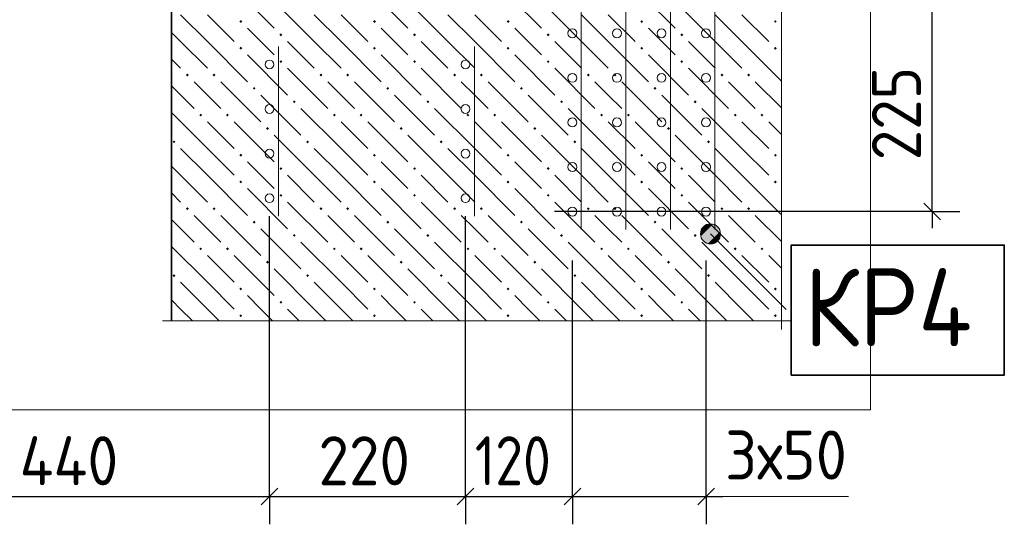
# Model space of a CAD drawing. Header units: millimetres. Extents: x 0 to 50400, y 0 to 35640.
# Tile 6 of 46: x 9580 to 14885, y 4837 to 7554. Entities that reach past the tile are written whole.
import ezdxf

# ---------------------------------------------------------------- set-up
doc = ezdxf.new("R2010")
doc.units = ezdxf.units.MM
for name, color, linetype, lineweight in [('Standard', 7, 'Continuous', 25), ('ЖБ Перекрытие верхний уровень', 7, 'Continuous', 35), ('Общий01', 7, 'Continuous', 13), ('Размерная линия_ общее', 7, 'Continuous', 13), ('Текст_ общее', 7, 'Continuous', 25)]:
    doc.layers.add(name, color=color, linetype=linetype, lineweight=lineweight)
doc.layers.add('Вспомогательная арматура', color=7, linetype='Continuous', lineweight=18, true_color=0x656565)
doc.layers.add('Поперечная арматура', color=7, linetype='Continuous', lineweight=18, true_color=0x5a2814)
doc.layers.add('Размерная выноска', color=7, linetype='Continuous')
doc.styles.add('ISOCPEUR', font='txt')

msp = doc.modelspace()

# ---------------------------------------------------------------- hatches: boundary and pattern name
at = {"layer": 'ЖБ Перекрытие верхний уровень', "linetype": 'Continuous', "lineweight": 18, "transparency": 33554687}
for points in [[(10763.9, 7544.3), (10771.7, 7552.1), (10779.5, 7544.3), (10771.7, 7536.5)], [(11483.9, 7544.3), (11491.7, 7552.1), (11499.5, 7544.3), (11491.7, 7536.5)], [(12203.9, 7544.3), (12211.7, 7552.1), (12219.5, 7544.3), (12211.7, 7536.5)], [(12923.9, 7544.3), (12931.7, 7552.1), (12939.5, 7544.3), (12931.7, 7536.5)], [(13643.9, 7544.3), (13651.7, 7552.1), (13659.5, 7544.3), (13651.7, 7536.5)], [(10979.9, 7472.3), (10987.7, 7480.1), (10995.5, 7472.3), (10987.7, 7464.5)], [(11699.9, 7472.3), (11707.7, 7480.1), (11715.5, 7472.3), (11707.7, 7464.5)], [(12419.9, 7472.3), (12427.7, 7480.1), (12435.5, 7472.3), (12427.7, 7464.5)], [(13139.9, 7472.3), (13147.7, 7480.1), (13155.5, 7472.3), (13147.7, 7464.5)], [(10763.9, 7400.3), (10771.7, 7408.1), (10779.5, 7400.3), (10771.7, 7392.5)], [(11483.9, 7400.3), (11491.7, 7408.1), (11499.5, 7400.3), (11491.7, 7392.5)], [(12203.9, 7400.3), (12211.7, 7408.1), (12219.5, 7400.3), (12211.7, 7392.5)], [(12923.9, 7400.3), (12931.7, 7408.1), (12939.5, 7400.3), (12931.7, 7392.5)], [(13643.9, 7400.3), (13651.7, 7408.1), (13659.5, 7400.3), (13651.7, 7392.5)], [(10979.9, 7328.3), (10987.7, 7336.1), (10995.5, 7328.3), (10987.7, 7320.5)], [(11699.9, 7328.3), (11707.7, 7336.1), (11715.5, 7328.3), (11707.7, 7320.5)], [(12419.9, 7328.3), (12427.7, 7336.1), (12435.5, 7328.3), (12427.7, 7320.5)], [(13139.9, 7328.3), (13147.7, 7336.1), (13155.5, 7328.3), (13147.7, 7320.5)], [(10475.9, 7256.3), (10483.7, 7264.1), (10491.5, 7256.3), (10483.7, 7248.5)], [(10619.9, 7256.3), (10627.7, 7264.1), (10635.5, 7256.3), (10627.7, 7248.5)], [(11195.9, 7256.3), (11203.7, 7264.1), (11211.5, 7256.3), (11203.7, 7248.5)], [(11339.9, 7256.3), (11347.7, 7264.1), (11355.5, 7256.3), (11347.7, 7248.5)], [(11915.9, 7256.3), (11923.7, 7264.1), (11931.5, 7256.3), (11923.7, 7248.5)], [(12059.9, 7256.3), (12067.7, 7264.1), (12075.5, 7256.3), (12067.7, 7248.5)], [(12635.9, 7256.3), (12643.7, 7264.1), (12651.5, 7256.3), (12643.7, 7248.5)], [(12779.9, 7256.3), (12787.7, 7264.1), (12795.5, 7256.3), (12787.7, 7248.5)], [(13355.9, 7256.3), (13363.7, 7264.1), (13371.5, 7256.3), (13363.7, 7248.5)], [(13499.9, 7256.3), (13507.7, 7264.1), (13515.5, 7256.3), (13507.7, 7248.5)], [(10835.9, 7184.3), (10843.7, 7192.1), (10851.5, 7184.3), (10843.7, 7176.5)], [(11555.9, 7184.3), (11563.7, 7192.1), (11571.5, 7184.3), (11563.7, 7176.5)], [(12275.9, 7184.3), (12283.7, 7192.1), (12291.5, 7184.3), (12283.7, 7176.5)], [(12995.9, 7184.3), (13003.7, 7192.1), (13011.5, 7184.3), (13003.7, 7176.5)], [(11051.9, 7112.3), (11059.7, 7120.1), (11067.5, 7112.3), (11059.7, 7104.5)], [(11771.9, 7112.3), (11779.7, 7120.1), (11787.5, 7112.3), (11779.7, 7104.5)], [(12491.9, 7112.3), (12499.7, 7120.1), (12507.5, 7112.3), (12499.7, 7104.5)], [(13211.9, 7112.3), (13219.7, 7120.1), (13227.5, 7112.3), (13219.7, 7104.5)], [(10547.9, 7040.3), (10555.7, 7048.1), (10563.5, 7040.3), (10555.7, 7032.5)], [(10691.9, 7040.3), (10699.7, 7048.1), (10707.5, 7040.3), (10699.7, 7032.5)], [(11267.9, 7040.3), (11275.7, 7048.1), (11283.5, 7040.3), (11275.7, 7032.5)], [(11411.9, 7040.3), (11419.7, 7048.1), (11427.5, 7040.3), (11419.7, 7032.5)], [(11987.9, 7040.3), (11995.7, 7048.1), (12003.5, 7040.3), (11995.7, 7032.5)], [(12131.9, 7040.3), (12139.7, 7048.1), (12147.5, 7040.3), (12139.7, 7032.5)], [(12707.9, 7040.3), (12715.7, 7048.1), (12723.5, 7040.3), (12715.7, 7032.5)], [(12851.9, 7040.3), (12859.7, 7048.1), (12867.5, 7040.3), (12859.7, 7032.5)], [(13427.9, 7040.3), (13435.7, 7048.1), (13443.5, 7040.3), (13435.7, 7032.5)], [(13571.9, 7040.3), (13579.7, 7048.1), (13587.5, 7040.3), (13579.7, 7032.5)], [(10907.9, 6968.3), (10915.7, 6976.1), (10923.5, 6968.3), (10915.7, 6960.5)], [(11627.9, 6968.3), (11635.7, 6976.1), (11643.5, 6968.3), (11635.7, 6960.5)], [(12347.9, 6968.3), (12355.7, 6976.1), (12363.5, 6968.3), (12355.7, 6960.5)], [(13067.9, 6968.3), (13075.7, 6976.1), (13083.5, 6968.3), (13075.7, 6960.5)], [(10403.9, 6896.3), (10411.7, 6904.1), (10419.5, 6896.3), (10411.7, 6888.5)], [(11123.9, 6896.3), (11131.7, 6904.1), (11139.5, 6896.3), (11131.7, 6888.5)], [(11843.9, 6896.3), (11851.7, 6904.1), (11859.5, 6896.3), (11851.7, 6888.5)], [(12563.9, 6896.3), (12571.7, 6904.1), (12579.5, 6896.3), (12571.7, 6888.5)], [(13283.9, 6896.3), (13291.7, 6904.1), (13299.5, 6896.3), (13291.7, 6888.5)], [(10763.9, 6824.3), (10771.7, 6832.1), (10779.5, 6824.3), (10771.7, 6816.5)], [(11483.9, 6824.3), (11491.7, 6832.1), (11499.5, 6824.3), (11491.7, 6816.5)], [(12203.9, 6824.3), (12211.7, 6832.1), (12219.5, 6824.3), (12211.7, 6816.5)], [(12923.9, 6824.3), (12931.7, 6832.1), (12939.5, 6824.3), (12931.7, 6816.5)], [(13643.9, 6824.3), (13651.7, 6832.1), (13659.5, 6824.3), (13651.7, 6816.5)], [(10979.9, 6752.3), (10987.7, 6760.1), (10995.5, 6752.3), (10987.7, 6744.5)], [(11699.9, 6752.3), (11707.7, 6760.1), (11715.5, 6752.3), (11707.7, 6744.5)], [(12419.9, 6752.3), (12427.7, 6760.1), (12435.5, 6752.3), (12427.7, 6744.5)], [(13139.9, 6752.3), (13147.7, 6760.1), (13155.5, 6752.3), (13147.7, 6744.5)], [(10763.9, 6680.3), (10771.7, 6688.1), (10779.5, 6680.3), (10771.7, 6672.5)], [(11483.9, 6680.3), (11491.7, 6688.1), (11499.5, 6680.3), (11491.7, 6672.5)], [(12203.9, 6680.3), (12211.7, 6688.1), (12219.5, 6680.3), (12211.7, 6672.5)], [(12923.9, 6680.3), (12931.7, 6688.1), (12939.5, 6680.3), (12931.7, 6672.5)], [(13643.9, 6680.3), (13651.7, 6688.1), (13659.5, 6680.3), (13651.7, 6672.5)], [(10979.9, 6608.3), (10987.7, 6616.1), (10995.5, 6608.3), (10987.7, 6600.5)], [(11699.9, 6608.3), (11707.7, 6616.1), (11715.5, 6608.3), (11707.7, 6600.5)], [(12419.9, 6608.3), (12427.7, 6616.1), (12435.5, 6608.3), (12427.7, 6600.5)], [(13139.9, 6608.3), (13147.7, 6616.1), (13155.5, 6608.3), (13147.7, 6600.5)], [(10475.9, 6536.3), (10483.7, 6544.1), (10491.5, 6536.3), (10483.7, 6528.5)], [(10619.9, 6536.3), (10627.7, 6544.1), (10635.5, 6536.3), (10627.7, 6528.5)], [(11195.9, 6536.3), (11203.7, 6544.1), (11211.5, 6536.3), (11203.7, 6528.5)], [(11339.9, 6536.3), (11347.7, 6544.1), (11355.5, 6536.3), (11347.7, 6528.5)], [(11915.9, 6536.3), (11923.7, 6544.1), (11931.5, 6536.3), (11923.7, 6528.5)], [(12059.9, 6536.3), (12067.7, 6544.1), (12075.5, 6536.3), (12067.7, 6528.5)], [(12635.9, 6536.3), (12643.7, 6544.1), (12651.5, 6536.3), (12643.7, 6528.5)], [(12779.9, 6536.3), (12787.7, 6544.1), (12795.5, 6536.3), (12787.7, 6528.5)], [(13355.9, 6536.3), (13363.7, 6544.1), (13371.5, 6536.3), (13363.7, 6528.5)], [(13499.9, 6536.3), (13507.7, 6544.1), (13515.5, 6536.3), (13507.7, 6528.5)], [(10835.9, 6464.3), (10843.7, 6472.1), (10851.5, 6464.3), (10843.7, 6456.5)], [(11555.9, 6464.3), (11563.7, 6472.1), (11571.5, 6464.3), (11563.7, 6456.5)], [(12275.9, 6464.3), (12283.7, 6472.1), (12291.5, 6464.3), (12283.7, 6456.5)], [(12995.9, 6464.3), (13003.7, 6472.1), (13011.5, 6464.3), (13003.7, 6456.5)], [(11051.9, 6392.3), (11059.7, 6400.1), (11067.5, 6392.3), (11059.7, 6384.5)], [(11771.9, 6392.3), (11779.7, 6400.1), (11787.5, 6392.3), (11779.7, 6384.5)], [(12491.9, 6392.3), (12499.7, 6400.1), (12507.5, 6392.3), (12499.7, 6384.5)], [(13211.9, 6392.3), (13219.7, 6400.1), (13227.5, 6392.3), (13219.7, 6384.5)], [(10547.9, 6320.3), (10555.7, 6328.1), (10563.5, 6320.3), (10555.7, 6312.5)], [(10691.9, 6320.3), (10699.7, 6328.1), (10707.5, 6320.3), (10699.7, 6312.5)], [(11267.9, 6320.3), (11275.7, 6328.1), (11283.5, 6320.3), (11275.7, 6312.5)], [(11411.9, 6320.3), (11419.7, 6328.1), (11427.5, 6320.3), (11419.7, 6312.5)], [(11987.9, 6320.3), (11995.7, 6328.1), (12003.5, 6320.3), (11995.7, 6312.5)], [(12131.9, 6320.3), (12139.7, 6328.1), (12147.5, 6320.3), (12139.7, 6312.5)], [(12707.9, 6320.3), (12715.7, 6328.1), (12723.5, 6320.3), (12715.7, 6312.5)], [(12851.9, 6320.3), (12859.7, 6328.1), (12867.5, 6320.3), (12859.7, 6312.5)], [(13427.9, 6320.3), (13435.7, 6328.1), (13443.5, 6320.3), (13435.7, 6312.5)], [(13571.9, 6320.3), (13579.7, 6328.1), (13587.5, 6320.3), (13579.7, 6312.5)], [(10907.9, 6248.3), (10915.7, 6256.1), (10923.5, 6248.3), (10915.7, 6240.5)], [(11627.9, 6248.3), (11635.7, 6256.1), (11643.5, 6248.3), (11635.7, 6240.5)], [(12347.9, 6248.3), (12355.7, 6256.1), (12363.5, 6248.3), (12355.7, 6240.5)], [(13067.9, 6248.3), (13075.7, 6256.1), (13083.5, 6248.3), (13075.7, 6240.5)], [(10403.9, 6176.3), (10411.7, 6184.1), (10419.5, 6176.3), (10411.7, 6168.5)], [(11123.9, 6176.3), (11131.7, 6184.1), (11139.5, 6176.3), (11131.7, 6168.5)], [(11843.9, 6176.3), (11851.7, 6184.1), (11859.5, 6176.3), (11851.7, 6168.5)], [(12563.9, 6176.3), (12571.7, 6184.1), (12579.5, 6176.3), (12571.7, 6168.5)], [(13283.9, 6176.3), (13291.7, 6184.1), (13299.5, 6176.3), (13291.7, 6168.5)], [(10763.9, 6104.3), (10771.7, 6112.1), (10779.5, 6104.3), (10771.7, 6096.5)], [(11483.9, 6104.3), (11491.7, 6112.1), (11499.5, 6104.3), (11491.7, 6096.5)], [(12203.9, 6104.3), (12211.7, 6112.1), (12219.5, 6104.3), (12211.7, 6096.5)], [(12923.9, 6104.3), (12931.7, 6112.1), (12939.5, 6104.3), (12931.7, 6096.5)], [(13643.9, 6104.3), (13651.7, 6112.1), (13659.5, 6104.3), (13651.7, 6096.5)], [(10979.9, 6032.3), (10987.7, 6040.1), (10995.5, 6032.3), (10987.7, 6024.5)], [(11699.9, 6032.3), (11707.7, 6040.1), (11715.5, 6032.3), (11707.7, 6024.5)], [(12419.9, 6032.3), (12427.7, 6040.1), (12435.5, 6032.3), (12427.7, 6024.5)], [(13139.9, 6032.3), (13147.7, 6040.1), (13155.5, 6032.3), (13147.7, 6024.5)], [(10763.9, 5960.3), (10771.7, 5968.1), (10779.5, 5960.3), (10771.7, 5952.5)], [(11483.9, 5960.3), (11491.7, 5968.1), (11499.5, 5960.3), (11491.7, 5952.5)], [(12203.9, 5960.3), (12211.7, 5968.1), (12219.5, 5960.3), (12211.7, 5952.5)], [(12923.9, 5960.3), (12931.7, 5968.1), (12939.5, 5960.3), (12931.7, 5952.5)], [(13643.9, 5960.3), (13651.7, 5968.1), (13659.5, 5960.3), (13651.7, 5952.5)]]:
    msp.add_hatch(color=7, dxfattribs=at).paths.add_polyline_path(points, flags=16)
at = {"layer": 'Общий01', "linetype": 'Continuous', "lineweight": 13, "transparency": 33554687}
for points in [[(13250.4, 6414.6), (13288.5, 6452.8), (13264.1, 6439.1)], [(13288.5, 6452.8), (13250.4, 6414.6), (13250.4, 6387.1)], [(13288.5, 6452.8), (13250.4, 6387.1), (13316, 6452.8)], [(13316, 6452.8), (13250.4, 6387.1), (13264.1, 6362.7)], [(13316, 6452.8), (13264.1, 6362.7), (13340.5, 6439.1)], [(13340.5, 6439.1), (13264.1, 6362.7), (13288.5, 6349)], [(13340.5, 6439.1), (13288.5, 6349), (13354.2, 6414.6)], [(13354.2, 6414.6), (13288.5, 6349), (13316, 6349)], [(13354.2, 6414.6), (13316, 6349), (13354.2, 6387.1)], [(13354.2, 6387.1), (13316, 6349), (13340.5, 6362.7)]]:
    msp.add_hatch(color=7, dxfattribs=at).paths.add_polyline_path(points)

# ---------------------------------------------------------------- linework, layer by layer
at = {"layer": 'Standard', "color": 7, "linetype": 'Continuous', "lineweight": 25, "transparency": 33554687}
for p, q in [((14541, 6475.9), (14451, 6565.9)), ((10881.3, 4942.1), (10971.3, 5032.1)), ((11937.3, 4942.1), (12027.3, 5032.1)), ((12513.3, 4942.1), (12603.3, 5032.1)), ((13233.3, 4942.1), (13323.3, 5032.1))]:
    msp.add_line(p, q, dxfattribs=at)
at = {"layer": 'Standard', "color": 251, "linetype": 'Continuous', "lineweight": -3, "true_color": 0x656565, "transparency": 33554687}
for p, q in [((14496, 6520.9), (12462.3, 6520.9)), ((14496, 6520.9), (14346, 6520.9)), ((14496, 6520.9), (14646, 6520.9)), ((10926.3, 4987.1), (10926.3, 5137.1)), ((11982.3, 4987.1), (11982.3, 5137.1)), ((12558.3, 4987.1), (12558.3, 5137.1)), ((13278.3, 4987.1), (13278.3, 5137.1)), ((10926.3, 4987.1), (10926.3, 4837.1)), ((11982.3, 4987.1), (11982.3, 4837.1)), ((12558.3, 4987.1), (12558.3, 4837.1)), ((13278.3, 4987.1), (13278.3, 4837.1))]:
    msp.add_line(p, q, dxfattribs=at)
at = {"layer": 'Standard', "color": 7, "linetype": 'Continuous', "lineweight": -3, "transparency": 33554687}
for p, q in [((14496, 6520.9), (14496, 6430.9)), ((8814.3, 4987.1), (10926.3, 4987.1)), ((10926.3, 4987.1), (11982.3, 4987.1)), ((11982.3, 4987.1), (12558.3, 4987.1)), ((12558.3, 4987.1), (13278.3, 4987.1)), ((13278.3, 4987.1), (13368.3, 4987.1))]:
    msp.add_line(p, q, dxfattribs=at)
at = {"layer": 'Standard', "color": 254, "linetype": 'Continuous', "lineweight": 18, "true_color": 0xc4c4ff, "transparency": 33554687}
msp.add_lwpolyline([(5275.6, 5453.4), (14164.3, 5453.4), (14164.3, 10794.6), (5275.6, 10794.6), (5275.6, 5453.4)], dxfattribs=at)
at = {"layer": 'Standard', "color": 7, "linetype": 'Continuous', "lineweight": -3, "transparency": 33554687}
msp.add_lwpolyline([(14496, 6520.9), (14496, 6702.6), (14496, 6702.6), (14496, 7600.9)], dxfattribs=at)
at = {"layer": 'Standard', "color": 251, "linetype": 'Continuous', "lineweight": -3, "true_color": 0x656565, "transparency": 33554687}
for points in [[(10926.3, 4987.1), (10926.3, 5007.6), (10926.3, 5007.6), (10926.3, 5007.6), (10926.3, 5007.6), (10926.3, 5029), (10926.3, 5029), (10926.3, 6496.9)], [(11982.3, 4987.1), (11982.3, 5007.5), (11982.3, 5007.5), (11982.3, 5033.2), (11982.3, 5033.2), (11982.3, 6496.9)], [(12558.3, 4987.1), (12558.3, 5035.4), (12558.3, 5035.4), (12558.3, 6256.9)], [(13278.3, 4987.1), (13278.3, 5038.3), (13278.3, 5038.3), (13278.3, 6256.9)]]:
    msp.add_lwpolyline(points, dxfattribs=at)
at = {"layer": 'Вспомогательная арматура', "color": 251, "linetype": 'Continuous', "lineweight": 18, "true_color": 0x656565, "transparency": 33554687}
for p, q in [((12606.3, 9976.9), (12606.3, 6424.9)), ((12606.3, 9976.9), (12606.3, 6424.9)), ((12846.3, 9976.9), (12846.3, 6424.9)), ((12846.3, 9976.9), (12846.3, 6424.9)), ((13086.3, 9976.9), (13086.3, 6424.9)), ((13086.3, 9976.9), (13086.3, 6424.9)), ((13326.3, 9976.9), (13326.3, 6424.9)), ((13326.3, 9976.9), (13326.3, 6424.9)), ((10974.3, 7408.9), (10974.3, 6496.9)), ((10974.3, 7408.9), (10974.3, 6496.9)), ((12030.3, 7408.9), (12030.3, 6496.9)), ((12030.3, 7408.9), (12030.3, 6496.9))]:
    msp.add_line(p, q, dxfattribs=at)
at = {"layer": 'ЖБ Перекрытие верхний уровень', "color": 9, "linetype": 'Continuous', "lineweight": 18, "true_color": 0xc7c7c7, "transparency": 33554687}
for p, q in [((10735.7, 7724.3), (10951.7, 7508.3)), ((11455.7, 7724.3), (11671.7, 7508.3)), ((12175.7, 7724.3), (12391.7, 7508.3)), ((12895.7, 7724.3), (13111.7, 7508.3)), ((11167.7, 7436.3), (10951.7, 7652.3)), ((11887.7, 7436.3), (11671.7, 7652.3)), ((12607.7, 7436.3), (12391.7, 7652.3)), ((13327.7, 7436.3), (13111.7, 7652.3)), ((10447.7, 7580.3), (10591.7, 7436.3)), ((10591.7, 7580.3), (10735.7, 7436.3)), ((11167.7, 7580.3), (11311.7, 7436.3)), ((11311.7, 7580.3), (11455.7, 7436.3)), ((11887.7, 7580.3), (12031.7, 7436.3)), ((12031.7, 7580.3), (12175.7, 7436.3)), ((12607.7, 7580.3), (12751.7, 7436.3)), ((12751.7, 7580.3), (12895.7, 7436.3)), ((13327.7, 7580.3), (13471.7, 7436.3)), ((13471.7, 7580.3), (13615.7, 7436.3)), ((10447.7, 7436.3), (10398.3, 7485.7)), ((10879.7, 7436.3), (10807.7, 7508.3)), ((11599.7, 7436.3), (11527.7, 7508.3)), ((12319.7, 7436.3), (12247.7, 7508.3)), ((13039.7, 7436.3), (12967.7, 7508.3)), ((10447.7, 7436.3), (10591.7, 7292.3)), ((10591.7, 7436.3), (10807.7, 7220.3)), ((10951.7, 7364.3), (10879.7, 7436.3)), ((11023.7, 7436.3), (11167.7, 7292.3)), ((11167.7, 7436.3), (11311.7, 7292.3)), ((11311.7, 7436.3), (11527.7, 7220.3)), ((11671.7, 7364.3), (11599.7, 7436.3)), ((11743.7, 7436.3), (11887.7, 7292.3)), ((11887.7, 7436.3), (12031.7, 7292.3)), ((12031.7, 7436.3), (12247.7, 7220.3)), ((12391.7, 7364.3), (12319.7, 7436.3)), ((12463.7, 7436.3), (12607.7, 7292.3)), ((12607.7, 7436.3), (12751.7, 7292.3)), ((12751.7, 7436.3), (12967.7, 7220.3)), ((13111.7, 7364.3), (13039.7, 7436.3)), ((13183.7, 7436.3), (13327.7, 7292.3)), ((13327.7, 7436.3), (13471.7, 7292.3)), ((13471.7, 7436.3), (13684.3, 7223.7)), ((10398.3, 7341.7), (10447.7, 7292.3)), ((10807.7, 7364.3), (11023.7, 7148.3)), ((11527.7, 7364.3), (11743.7, 7148.3)), ((12247.7, 7364.3), (12463.7, 7148.3)), ((12967.7, 7364.3), (13183.7, 7148.3)), ((11023.7, 7292.3), (11239.7, 7076.3)), ((11743.7, 7292.3), (11959.7, 7076.3)), ((12463.7, 7292.3), (12679.7, 7076.3)), ((13183.7, 7292.3), (13399.7, 7076.3)), ((10591.7, 7148.3), (10519.7, 7220.3)), ((10663.7, 7220.3), (10879.7, 7004.3)), ((11311.7, 7148.3), (11239.7, 7220.3)), ((11383.7, 7220.3), (11599.7, 7004.3)), ((12031.7, 7148.3), (11959.7, 7220.3)), ((12103.7, 7220.3), (12319.7, 7004.3)), ((12751.7, 7148.3), (12679.7, 7220.3)), ((12823.7, 7220.3), (13039.7, 7004.3)), ((13471.7, 7148.3), (13399.7, 7220.3)), ((13543.7, 7220.3), (13684.3, 7079.7)), ((10398.3, 7197.7), (10519.7, 7076.3)), ((10663.7, 7076.3), (10591.7, 7148.3)), ((10879.7, 7148.3), (11095.7, 6932.3)), ((11383.7, 7076.3), (11311.7, 7148.3)), ((11599.7, 7148.3), (11815.7, 6932.3)), ((12103.7, 7076.3), (12031.7, 7148.3)), ((12319.7, 7148.3), (12535.7, 6932.3)), ((12823.7, 7076.3), (12751.7, 7148.3)), ((13039.7, 7148.3), (13255.7, 6932.3)), ((13543.7, 7076.3), (13471.7, 7148.3)), ((11311.7, 6860.3), (11095.7, 7076.3)), ((12031.7, 6860.3), (11815.7, 7076.3)), ((12751.7, 6860.3), (12535.7, 7076.3)), ((13471.7, 6860.3), (13255.7, 7076.3)), ((10591.7, 6860.3), (10398.3, 7053.7)), ((10591.7, 7004.3), (10735.7, 6860.3)), ((10735.7, 7004.3), (10951.7, 6788.3)), ((11311.7, 7004.3), (11455.7, 6860.3)), ((11455.7, 7004.3), (11671.7, 6788.3)), ((12031.7, 7004.3), (12175.7, 6860.3)), ((12175.7, 7004.3), (12391.7, 6788.3)), ((12751.7, 7004.3), (12895.7, 6860.3)), ((12895.7, 7004.3), (13111.7, 6788.3)), ((13471.7, 7004.3), (13615.7, 6860.3)), ((13615.7, 7004.3), (13684.3, 6935.7)), ((11167.7, 6716.3), (10951.7, 6932.3)), ((11887.7, 6716.3), (11671.7, 6932.3)), ((12607.7, 6716.3), (12391.7, 6932.3)), ((13327.7, 6716.3), (13111.7, 6932.3)), ((10447.7, 6860.3), (10591.7, 6716.3)), ((10591.7, 6860.3), (10735.7, 6716.3)), ((11167.7, 6860.3), (11311.7, 6716.3)), ((11311.7, 6860.3), (11455.7, 6716.3)), ((11887.7, 6860.3), (12031.7, 6716.3)), ((12031.7, 6860.3), (12175.7, 6716.3)), ((12607.7, 6860.3), (12751.7, 6716.3)), ((12751.7, 6860.3), (12895.7, 6716.3)), ((13327.7, 6860.3), (13471.7, 6716.3)), ((13471.7, 6860.3), (13615.7, 6716.3)), ((10447.7, 6716.3), (10398.3, 6765.7)), ((10879.7, 6716.3), (10807.7, 6788.3)), ((11599.7, 6716.3), (11527.7, 6788.3)), ((12319.7, 6716.3), (12247.7, 6788.3)), ((13039.7, 6716.3), (12967.7, 6788.3)), ((10447.7, 6716.3), (10591.7, 6572.3)), ((10591.7, 6716.3), (10807.7, 6500.3)), ((10951.7, 6644.3), (10879.7, 6716.3)), ((11023.7, 6716.3), (11167.7, 6572.3)), ((11167.7, 6716.3), (11311.7, 6572.3)), ((11311.7, 6716.3), (11527.7, 6500.3)), ((11671.7, 6644.3), (11599.7, 6716.3)), ((11743.7, 6716.3), (11887.7, 6572.3)), ((11887.7, 6716.3), (12031.7, 6572.3)), ((12031.7, 6716.3), (12247.7, 6500.3)), ((12391.7, 6644.3), (12319.7, 6716.3)), ((12463.7, 6716.3), (12607.7, 6572.3)), ((12607.7, 6716.3), (12751.7, 6572.3)), ((12751.7, 6716.3), (12967.7, 6500.3)), ((13111.7, 6644.3), (13039.7, 6716.3)), ((13183.7, 6716.3), (13327.7, 6572.3)), ((13327.7, 6716.3), (13471.7, 6572.3)), ((13471.7, 6716.3), (13684.3, 6503.7)), ((10807.7, 6644.3), (11023.7, 6428.3)), ((11527.7, 6644.3), (11743.7, 6428.3)), ((12247.7, 6644.3), (12463.7, 6428.3)), ((12967.7, 6644.3), (13183.7, 6428.3)), ((10398.3, 6621.7), (10447.7, 6572.3)), ((11023.7, 6572.3), (11239.7, 6356.3)), ((11743.7, 6572.3), (11959.7, 6356.3)), ((12463.7, 6572.3), (12679.7, 6356.3)), ((13183.7, 6572.3), (13399.7, 6356.3)), ((10398.3, 6477.7), (10519.7, 6356.3)), ((10591.7, 6428.3), (10519.7, 6500.3)), ((10663.7, 6500.3), (10879.7, 6284.3)), ((11311.7, 6428.3), (11239.7, 6500.3)), ((11383.7, 6500.3), (11599.7, 6284.3)), ((12031.7, 6428.3), (11959.7, 6500.3)), ((12103.7, 6500.3), (12319.7, 6284.3)), ((12751.7, 6428.3), (12679.7, 6500.3)), ((12823.7, 6500.3), (13039.7, 6284.3)), ((13471.7, 6428.3), (13399.7, 6500.3)), ((13543.7, 6500.3), (13684.3, 6359.7)), ((10663.7, 6356.3), (10591.7, 6428.3)), ((10879.7, 6428.3), (11095.7, 6212.3)), ((11383.7, 6356.3), (11311.7, 6428.3)), ((11599.7, 6428.3), (11815.7, 6212.3)), ((12103.7, 6356.3), (12031.7, 6428.3)), ((12319.7, 6428.3), (12535.7, 6212.3)), ((12823.7, 6356.3), (12751.7, 6428.3)), ((13039.7, 6428.3), (13255.7, 6212.3)), ((13543.7, 6356.3), (13471.7, 6428.3)), ((10591.7, 6140.3), (10398.3, 6333.7)), ((11311.7, 6140.3), (11095.7, 6356.3)), ((12031.7, 6140.3), (11815.7, 6356.3)), ((12751.7, 6140.3), (12535.7, 6356.3)), ((13471.7, 6140.3), (13255.7, 6356.3)), ((10591.7, 6284.3), (10735.7, 6140.3)), ((10735.7, 6284.3), (10951.7, 6068.3)), ((11311.7, 6284.3), (11455.7, 6140.3)), ((11455.7, 6284.3), (11671.7, 6068.3)), ((12031.7, 6284.3), (12175.7, 6140.3)), ((12175.7, 6284.3), (12391.7, 6068.3)), ((12751.7, 6284.3), (12895.7, 6140.3)), ((12895.7, 6284.3), (13111.7, 6068.3)), ((13471.7, 6284.3), (13615.7, 6140.3)), ((13615.7, 6284.3), (13684.3, 6215.7)), ((11167.7, 5996.3), (10951.7, 6212.3)), ((11887.7, 5996.3), (11671.7, 6212.3)), ((12607.7, 5996.3), (12391.7, 6212.3)), ((13327.7, 5996.3), (13111.7, 6212.3)), ((10447.7, 6140.3), (10591.7, 5996.3)), ((10591.7, 6140.3), (10735.7, 5996.3)), ((11167.7, 6140.3), (11311.7, 5996.3)), ((11311.7, 6140.3), (11455.7, 5996.3)), ((11887.7, 6140.3), (12031.7, 5996.3)), ((12031.7, 6140.3), (12175.7, 5996.3)), ((12607.7, 6140.3), (12751.7, 5996.3)), ((12751.7, 6140.3), (12895.7, 5996.3)), ((13327.7, 6140.3), (13471.7, 5996.3)), ((13471.7, 6140.3), (13615.7, 5996.3)), ((10879.7, 5996.3), (10807.7, 6068.3)), ((11599.7, 5996.3), (11527.7, 6068.3)), ((12319.7, 5996.3), (12247.7, 6068.3)), ((13039.7, 5996.3), (12967.7, 6068.3)), ((10447.7, 5996.3), (10398.3, 6045.7)), ((10447.7, 5996.3), (10510.6, 5933.4)), ((10591.7, 5996.3), (10654.6, 5933.4)), ((10942.6, 5933.4), (10879.7, 5996.3)), ((11023.7, 5996.3), (11086.6, 5933.4)), ((11167.7, 5996.3), (11230.6, 5933.4)), ((11311.7, 5996.3), (11374.6, 5933.4)), ((11662.6, 5933.4), (11599.7, 5996.3)), ((11743.7, 5996.3), (11806.6, 5933.4)), ((11887.7, 5996.3), (11950.6, 5933.4)), ((12031.7, 5996.3), (12094.6, 5933.4)), ((12382.6, 5933.4), (12319.7, 5996.3)), ((12463.7, 5996.3), (12526.6, 5933.4)), ((12607.7, 5996.3), (12670.6, 5933.4)), ((12751.7, 5996.3), (12814.6, 5933.4)), ((13102.6, 5933.4), (13039.7, 5996.3)), ((13183.7, 5996.3), (13246.6, 5933.4)), ((13327.7, 5996.3), (13390.6, 5933.4)), ((13471.7, 5996.3), (13534.6, 5933.4))]:
    msp.add_line(p, q, dxfattribs=at)
at = {"layer": 'ЖБ Перекрытие верхний уровень', "color": 7, "linetype": 'Continuous', "lineweight": 35, "transparency": 33554687}
msp.add_line((10398.3, 7600.2), (10398.3, 5933.4), dxfattribs=at)
at = {"layer": 'Общий01', "color": 7, "linetype": 'Continuous', "lineweight": 13, "transparency": 33554687}
for p, q in [((13264.1, 6439.1), (13264.1, 6439.1)), ((13340.5, 6439.1), (13340.5, 6439.1)), ((13302.3, 6400.9), (13709.6, 5993.6)), ((13264.1, 6362.7), (13264.1, 6362.7)), ((13340.5, 6362.7), (13340.5, 6362.7))]:
    msp.add_line(p, q, dxfattribs=at)
msp.add_circle((13302.3, 6400.9), 54, dxfattribs=at)
at = {"layer": 'Поперечная арматура', "color": 19, "linetype": 'Continuous', "lineweight": 18, "true_color": 0x5a2814, "transparency": 33554687}
for centre in [(12558.3, 7480.9), (12798.3, 7480.9), (13038.3, 7480.9), (13278.3, 7480.9), (10926.3, 7312.9), (11982.3, 7312.9), (12558.3, 7240.9), (12798.3, 7240.9), (13038.3, 7240.9), (13278.3, 7240.9), (10926.3, 7072.9), (11982.3, 7072.9), (12558.3, 7000.9), (12798.3, 7000.9), (13038.3, 7000.9), (13278.3, 7000.9), (10926.3, 6832.9), (11982.3, 6832.9), (12558.3, 6760.9), (12798.3, 6760.9), (13038.3, 6760.9), (13278.3, 6760.9), (10926.3, 6592.9), (11982.3, 6592.9), (12558.3, 6520.9), (12798.3, 6520.9), (13038.3, 6520.9), (13278.3, 6520.9)]:
    msp.add_circle(centre, 24, dxfattribs=at)
at = {"layer": 'Размерная выноска', "color": 7, "linetype": 'Continuous', "lineweight": 13, "transparency": 33554687}
for p, q in [((13684.3, 5885.4), (13684.3, 10362.6)), ((10350.3, 5933.4), (13732.3, 5933.4))]:
    msp.add_line(p, q, dxfattribs=at)
at = {"layer": 'Размерная линия_ общее', "color": 7, "linetype": 'Continuous', "lineweight": 13, "transparency": 33554687}
msp.add_line((14046.3, 4987.1), (13278.3, 4987.1), dxfattribs=at)
at = {"layer": 'Текст_ общее', "color": 7, "linetype": 'Continuous', "lineweight": 35, "transparency": 33554687}
msp.add_lwpolyline([(13737.2, 5640.4), (14885.2, 5640.4), (14885.2, 6340.4), (13737.2, 6340.4), (13737.2, 5640.4)], dxfattribs=at)

# ---------------------------------------------------------------- texts
at = {"layer": 'Standard', "color": 7, "linetype": 'Continuous', "lineweight": 25, "transparency": 33554687, "insert": (14436, 6796.9), "char_height": 264, "width": 674.377, "attachment_point": 7, "rotation": 90, "style": 'ISOCPEUR'}
msp.add_mtext('\\W0.91;225', dxfattribs=at)
at = {"layer": 'Standard', "color": 7, "linetype": 'Continuous', "lineweight": 25, "transparency": 33554687, "char_height": 264, "attachment_point": 7, "style": 'ISOCPEUR'}
for s, insert, width in [('\\W0.92;440', (9579.9, 5047.1), 728.235), ('\\W0.91;220', (11190.3, 5047.1), 674.377), ('\\W0.83;120', (12032.7, 5047.1), 610.286), ('\\W0.93;3х50', (13380.8, 5078.1), 861.721)]:
    msp.add_mtext(s, dxfattribs=dict(at, insert=insert, width=width))
at = {"layer": 'Текст_ общее', "color": 7, "linetype": 'Continuous', "lineweight": 35, "transparency": 33554687, "insert": (13807.2, 5794.4), "char_height": 420, "width": 1201.291, "attachment_point": 7, "style": 'ISOCPEUR'}
msp.add_mtext('\\W0.92;КР4', dxfattribs=at)

doc.saveas('drawing.dxf')
